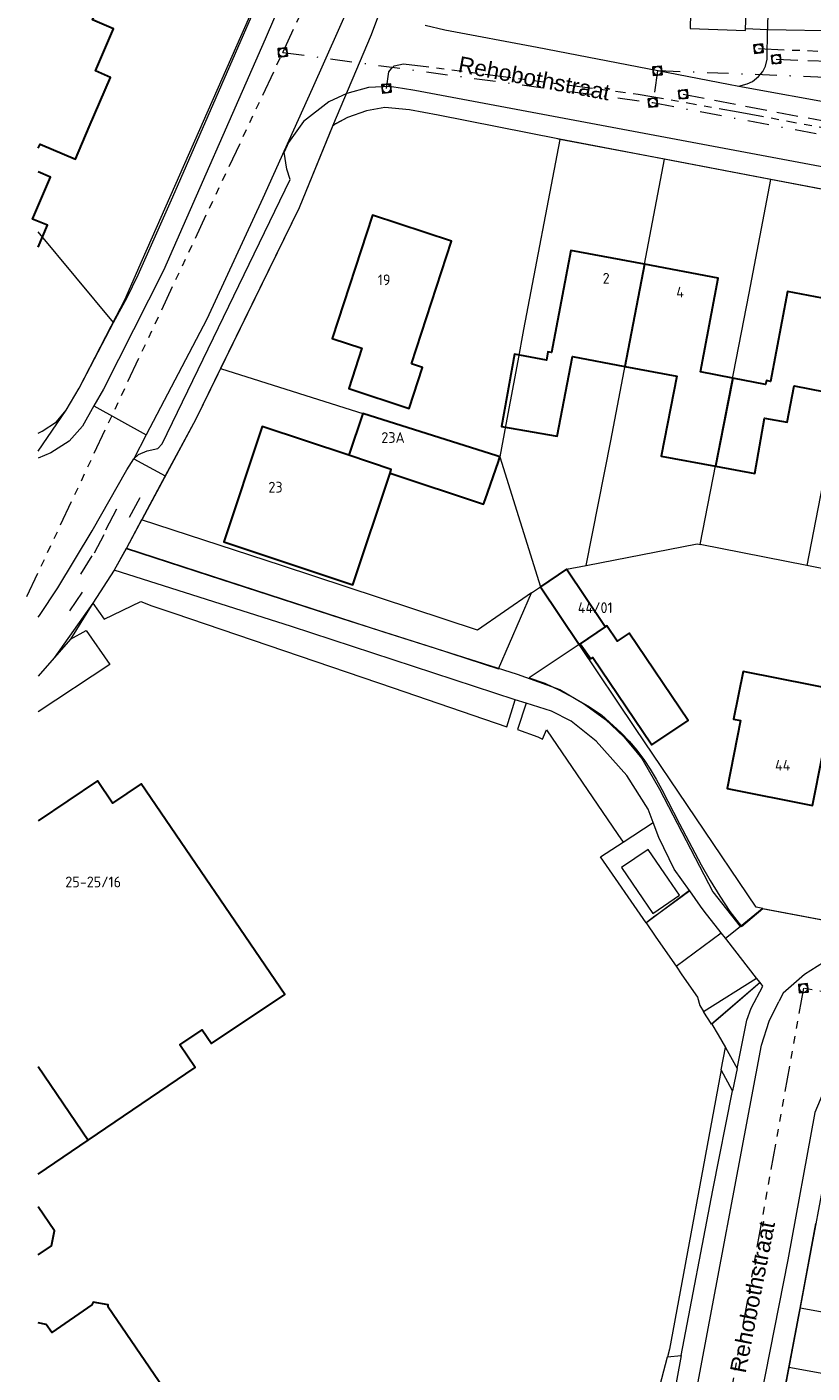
# Model space of a CAD drawing. Header units: metres. Extents: x 174255 to 175175, y 462028 to 462911.
# Tile 55 of 256: x 174284 to 174357, y 462524 to 462649. Entities that reach past the tile are written whole.
import ezdxf

# ---------------------------------------------------------------- set-up
doc = ezdxf.new("R2010")
doc.units = ezdxf.units.M
for name, pattern in [('RI-DRAINAGE', [19.2, 6, -1.8, 1.8, -1.8, 2.4, -1.8, 1.8, -1.8]), ('RI-GWA', [18.45, 6, -1.8, 1.75, -1.8, 1.75, -1.8, 1.75, -1.8]), ('RI-HWA', [7.4, 5, -2.4]), ('RI-VWA', [11, 5, -3, 0, -3])]:
    doc.linetypes.add(name, pattern=pattern)
for name, color, linetype, lineweight in [('B-WE-OG-BEBOUWING-G', 8, 'Continuous', 30), ('B-WE-OG-BEBOUWING_HUISNUMMER-T20', 8, 'Continuous', 20), ('B-WE-OG-STRAATNAAM-T30', 8, 'Continuous', 20), ('B-WE-OG-TERREIN_ERF-G', 8, 'Continuous', 20), ('B-WE-OG-TERREIN_GROEN-G', 8, 'Continuous', 20), ('B-WE-OG-TERREINAFSCHEIDING-G', 8, 'IE-TERREINAFSCHEIDING-KUNSTMATIG-DICHT', 20), ('B-WE-OG-WEG_VERHARD_GESLOTEN -G', 8, 'Continuous', 20), ('B-WE-OG-WEG_VERHARD_OPEN -G', 8, 'Continuous', 20), ('B-WE-RI-DRAINAGE-G', 8, 'RI-DRAINAGE', 20), ('B-WE-RI-DRAINAGE_RIOOLPUT_INSPECTIEPUT-S', 8, 'Continuous', 20), ('B-WE-RI-GWA-G', 8, 'RI-GWA', 20), ('B-WE-RI-HWA-G', 8, 'RI-HWA', 20), ('B-WE-RI-HWA_RIOOLPUT_INSPECTIEPUT-S', 8, 'RI-HWA', 20), ('B-WE-RI-VWA-G', 8, 'RI-VWA', 20), ('B-WE-RI-VWA_RIOOLPUT_INSPECTIEPUT-S', 8, 'Continuous', 20), ('B-XX-KG-GRENS_PERCEEL-G', 213, 'Continuous', 20)]:
    doc.layers.add(name, color=color, linetype=linetype, lineweight=lineweight)
doc.styles.add('NLCS-ISO-M500-T20', font='NLCS-ISO.ttf', dxfattribs={"height": 1})
doc.styles.add('NLCS-ISO-M500-T30', font='NLCS-ISO.ttf', dxfattribs={"height": 1.5})
doc.linetypes.add('IE-TERREINAFSCHEIDING-KUNSTMATIG-DICHT', pattern='A,8,-1,[82,NLCS.SHX,S=0.75,R=90,X=0,Y=0],-1', length=10)

# ---------------------------------------------------------------- blocks, each defined once
blk = doc.blocks.new('B-SRI-PUT_VWA-SO')
at = {"flags": 128}
blk.add_lwpolyline([(-2, 2), (2, 2), (2, -2), (-2, -2)], close=True, dxfattribs=at)
at = {"lineweight": -3, "flags": 128}
blk.add_lwpolyline([(2, -2), (2, 2), (-2, 2), (-2, -2)], close=True, dxfattribs=at)
at = {"lineweight": -3}
blk.add_circle((0, 0), 2, dxfattribs=at)

msp = doc.modelspace()

# ---------------------------------------------------------------- linework, layer by layer
at = {"layer": 'B-WE-OG-BEBOUWING-G'}
for p, q in [((174341.618, 462627.244), (174339.807, 462617.717)), ((174349.853, 462616.63), (174348.24, 462608.406)), ((174337.974, 462593.439), (174335.622, 462591.86)), ((174285.13, 462552.461), (174289.787, 462545.571))]:
    msp.add_line(p, q, dxfattribs=at)
for points in [[(174285.13, 462638.064), (174285.296, 462638.455), (174288.609, 462637.046), (174289.887, 462640.046), (174291.87, 462644.66), (174290.462, 462645.267), (174292.149, 462649.179), (174290.193, 462650.023), (174291.163, 462652.272), (174294.487, 462650.839), (174296.381, 462655.277)], [(174285.13, 462628.85), (174285.997, 462630.879), (174284.603, 462631.458), (174286.27, 462635.378), (174285.13, 462635.863)], [(174319.906, 462617.948), (174323.654, 462629.385), (174316.271, 462631.806), (174312.515, 462620.338), (174315.296, 462619.427), (174314.06, 462615.647), (174319.694, 462613.801), (174320.94, 462617.609), (174319.906, 462617.948)], [(174341.618, 462627.244), (174334.757, 462628.537), (174332.963, 462619.006), (174332.628, 462619.069), (174332.5, 462618.29), (174329.51, 462618.86), (174328.29, 462612.11), (174333.49, 462611.21), (174334.928, 462618.636), (174339.807, 462617.717)], [(174349.853, 462616.63), (174346.834, 462617.223), (174348.478, 462625.951), (174341.618, 462627.244)], [(174361.472, 462623.466), (174354.961, 462624.707), (174353.358, 462616.327), (174352.982, 462616.399), (174352.909, 462616.03), (174349.853, 462616.63)], [(174339.807, 462617.717), (174344.63, 462616.808), (174343.19, 462609.34), (174348.24, 462608.406)], [(174348.24, 462608.406), (174351.9, 462607.73), (174352.793, 462612.906), (174354.91, 462612.53), (174355.582, 462615.901), (174359.843, 462615.085)], [(174317.912, 462607.776), (174326.634, 462604.867), (174326.772, 462605.267), (174328.012, 462608.87), (174328.156, 462609.289), (174327.869, 462609.38), (174315.376, 462613.324), (174314.081, 462609.435)], [(174314.081, 462609.435), (174305.994, 462612.131), (174302.41, 462601.368), (174314.443, 462597.356), (174317.912, 462607.776)], [(174317.912, 462607.776), (174318.026, 462608.12), (174314.081, 462609.435)], [(174337.974, 462593.439), (174334.369, 462598.819), (174331.928, 462597.181), (174335.534, 462591.801), (174335.622, 462591.86)], [(174335.622, 462591.86), (174336.615, 462590.447), (174336.818, 462590.584), (174342.239, 462582.525), (174342.305, 462582.427), (174345.688, 462584.706), (174340.2, 462592.863), (174339.072, 462592.103), (174338.124, 462593.54), (174337.974, 462593.439)], [(174360.379, 462587.391), (174350.806, 462589.283), (174349.929, 462584.843), (174350.575, 462584.715), (174349.322, 462578.37), (174357.281, 462576.795), (174358.178, 462581.334), (174359.147, 462581.143), (174360.379, 462587.391)], [(174289.787, 462545.571), (174299.762, 462552.358), (174298.333, 462554.458), (174300.409, 462555.869), (174301.275, 462554.596), (174308.098, 462559.162), (174294.716, 462578.799), (174292.064, 462576.994), (174290.639, 462579.095), (174285.13, 462575.341)], [(174285.13, 462542.402), (174289.787, 462545.571)], [(174285.13, 462534.896), (174286.367, 462535.736), (174286.637, 462537.136), (174285.13, 462539.353)], [(174299.34, 462518.73), (174291.66, 462530.01), (174291.64, 462530.23), (174290.24, 462530.49), (174290.13, 462530.23), (174286.404, 462527.635), (174285.88, 462528.41), (174285.13, 462528.553)]]:
    msp.add_lwpolyline(points, dxfattribs=at)
at = {"layer": 'B-WE-OG-TERREIN_ERF-G'}
msp.add_lwpolyline([(174285.13, 462611.488), (174285.5, 462611.673), (174286.84, 462612.56), (174287.727, 462613.627), (174288.927, 462615.7), (174292.426, 462622.438), (174293.2, 462623.927), (174294.856, 462627.69), (174304.007, 462648.48), (174307.267, 462655.887), (174327.737, 462702.749), (174330.714, 462709.565), (174342.273, 462736.027), (174354.779, 462764.924)], dxfattribs=at)
at = {"layer": 'B-WE-OG-TERREIN_GROEN-G'}
for points in [[(174345.89, 462649.386), (174345.887, 462649.24), (174351.027, 462649.04), (174351.033, 462649.187), (174351.128, 462651.392), (174350.454, 462651.421), (174345.933, 462651.589), (174345.89, 462649.386)], [(174292.2, 462598.73), (174290.21, 462595.64), (174291.26, 462594.15), (174294.7, 462595.8), (174295.71, 462595.41), (174297.856, 462594.678), (174318.211, 462587.74), (174328.8, 462584.13), (174329.56, 462586.65), (174308.73, 462593.48), (174292.2, 462598.73)], [(174342.435, 462575.187), (174341.96, 462576.43), (174339.99, 462579.59), (174337.13, 462582.78), (174334.8, 462584.66), (174332.96, 462585.59), (174330.6, 462586.33), (174329.78, 462583.88), (174331.68, 462583.18), (174332.13, 462582.98), (174332.49, 462583.84), (174339.14, 462574.08), (174339.63, 462573.361), (174342.435, 462575.187)], [(174345.844, 462568.816), (174345.022, 462568.219), (174342.74, 462566.562), (174342.593, 462566.456), (174341.768, 462565.857), (174342.689, 462564.519), (174344.56, 462561.801), (174348.759, 462564.924), (174347.19, 462566.93), (174346.847, 462567.411), (174345.844, 462568.816)], [(174352.66, 462559.94), (174352.398, 462560.275), (174352.394, 462560.28), (174348.483, 462556.898), (174347.885, 462556.381), (174348.503, 462555.404), (174349.159, 462554.235), (174350.259, 462552.275), (174351.16, 462556.76), (174351.56, 462557.88), (174352.66, 462559.94)], [(174345.056, 462525.505), (174347.98, 462540.93), (174349.84, 462550.19), (174348.77, 462552.139), (174343.939, 462526.094), (174343.752, 462525.369), (174345.056, 462525.505)]]:
    msp.add_lwpolyline(points, dxfattribs=at)
at = {"layer": 'B-WE-OG-TERREINAFSCHEIDING-G', "ltscale": 0.5}
for p, q in [((174293.628, 462603.655), (174294.626, 462605.503)), ((174292.43, 462604.404), (174291.382, 462602.457)), ((174291.232, 462602.008), (174290.333, 462600.311)), ((174290.108, 462600.061), (174289.06, 462598.364)), ((174289.235, 462596.666), (174288.037, 462594.919)), ((174345.818, 462568.853), (174341.836, 462565.878)), ((174352.398, 462560.275), (174347.869, 462556.406))]:
    msp.add_line(p, q, dxfattribs=at)
at = {"layer": 'B-WE-OG-WEG_VERHARD_GESLOTEN -G', "flags": 128}
for points in [[(174318.173, 462660.507), (174310.66, 462643.613), (174308.044, 462637.805)], [(174308.044, 462637.805), (174306.06, 462633.4), (174300.84, 462622.127), (174295.199, 462611.347)]]:
    msp.add_lwpolyline(points, dxfattribs=at)
at = {"layer": 'B-WE-OG-WEG_VERHARD_OPEN -G'}
for p, q in [((174353.082, 462649.108), (174351.033, 462649.187)), ((174390.867, 462648.396), (174353.082, 462649.108)), ((174350.419, 462643.86), (174360.063, 462642.084)), ((174308.06, 462637.687), (174308.044, 462637.805)), ((174290.319, 462614.037), (174295.199, 462611.347)), ((174295.199, 462611.347), (174294.027, 462609.107)), ((174294.027, 462609.107), (174296.966, 462607.51)), ((174296.966, 462607.51), (174293.34, 462600.78)), ((174293.34, 462600.78), (174292.2, 462598.73)), ((174290.21, 462595.64), (174288.14, 462592.29)), ((174330.6, 462586.33), (174329.56, 462586.65)), ((174349.165, 462564.406), (174350.53, 462565.51)), ((174352.394, 462560.28), (174352.074, 462560.689)), ((174348.77, 462552.139), (174349.159, 462554.235)), ((174350.259, 462552.275), (174349.84, 462550.19)), ((174342.718, 462521.342), (174343.752, 462525.369)), ((174345.056, 462525.505), (174344.079, 462520.356))]:
    msp.add_line(p, q, dxfattribs=at)
for points in [[(174370.128, 462795.055), (174369.504, 462793.539), (174368.487, 462791.113), (174324.4, 462689.813), (174313.887, 462665.96), (174306.26, 462648.24), (174296.8, 462626.673), (174291.2, 462615.587), (174290.319, 462614.037)], [(174390.867, 462648.396), (174390.892, 462652), (174390.667, 462652.242), (174390.358, 462652.358), (174371.04, 462652.513), (174370.773, 462652.66), (174370.673, 462652.96), (174370.413, 462653.36), (174369.873, 462653.44), (174353.687, 462653.527), (174353.26, 462653.46), (174353.14, 462652.913), (174353.082, 462649.108)], [(174321.182, 462649.535), (174323.027, 462649.087), (174331.613, 462647.487), (174349.44, 462644.04), (174350.419, 462643.86)], [(174350.419, 462643.86), (174351.2, 462644.073), (174351.673, 462644.273), (174352.24, 462644.76), (174352.66, 462645.213), (174352.887, 462645.713), (174353.04, 462646.373), (174353.082, 462649.108)], [(174319.085, 462643.62), (174317.86, 462643.813), (174315.9, 462643.727), (174313.873, 462643.173), (174312.2, 462642.373), (174309.84, 462640.54), (174308.44, 462638.587), (174308.06, 462637.687)], [(174390.51, 462630.193), (174367.44, 462634.573), (174320.227, 462643.44), (174319.085, 462643.62)], [(174318.431, 462641.77), (174317.43, 462641.87), (174315.73, 462641.56), (174313.96, 462640.93), (174312.59, 462640.19), (174309.43, 462632.5), (174299.81, 462612.79), (174296.966, 462607.51)], [(174403.58, 462625.72), (174383.43, 462629.41), (174333.54, 462638.93), (174322.4, 462641.16), (174319.74, 462641.64), (174318.431, 462641.77)], [(174294.027, 462609.107), (174294.46, 462609.513), (174295.287, 462609.86), (174296.273, 462610.06), (174296.673, 462610.5), (174308.6, 462635.14), (174308.287, 462636.113), (174308.06, 462637.687)], [(174394.944, 462629.351), (174417.333, 462625.1), (174421.542, 462624.358), (174423.533, 462623.658), (174425.8, 462622.258), (174427.658, 462620.233), (174428.792, 462617.8), (174429.292, 462615.167), (174429.258, 462612.8), (174419.94, 462564.17), (174419.26, 462561.06), (174417.77, 462558.63), (174415.97, 462556.81), (174414.17, 462555.59), (174411.74, 462554.74), (174409.87, 462554.54), (174407.2, 462554.8), (174363.21, 462563.08), (174362.19, 462563.2), (174360.89, 462563.14), (174358.89, 462562.51), (174356.54, 462561.03), (174354.54, 462559.29), (174354.144, 462558.498)], [(174290.319, 462614.037), (174289.24, 462612.14), (174288.013, 462610.76), (174286.287, 462609.66), (174285.13, 462609.159)], [(174285.13, 462594.331), (174285.25, 462594.512), (174286.96, 462597.08), (174290.14, 462602.38), (174293.387, 462608.087), (174294.027, 462609.107)], [(174293.34, 462600.78), (174317.2, 462593), (174329.76, 462589.04), (174333.73, 462587.59), (174335.94, 462586.28), (174337.98, 462584.79), (174339.69, 462583.18), (174340.948, 462581.678), (174341.34, 462581.21), (174341.486, 462580.958), (174343.03, 462578.3), (174348, 462568.74), (174350.53, 462565.51)], [(174288.14, 462592.29), (174289.58, 462593.11), (174291.79, 462589.94), (174285.13, 462585.519)], [(174288.14, 462592.29), (174285.13, 462588.845)], [(174345.844, 462568.816), (174345.818, 462568.853), (174344.4, 462570.84), (174342.96, 462573.81), (174342.435, 462575.187)], [(174341.768, 462565.857), (174337.539, 462572), (174339.63, 462573.361)], [(174342.41, 462566.725), (174344.887, 462568.416), (174343.872, 462569.903), (174341.965, 462572.694), (174339.488, 462571.002), (174341.482, 462568.083), (174342.41, 462566.725)], [(174350.53, 462565.51), (174352.59, 462567.19), (174392.676, 462559.622)], [(174344.56, 462561.801), (174345.117, 462560.991), (174346.55, 462558.91), (174346.78, 462558.126), (174347.137, 462557.562), (174352.074, 462560.689), (174349.285, 462564.253), (174349.165, 462564.406), (174348.759, 462564.924)], [(174329.653, 462506.058), (174341.6, 462514.18), (174343.51, 462515.59), (174344.8, 462517.1), (174345.6, 462518.59), (174346.09, 462520.24), (174352.54, 462554.44), (174353.24, 462556.69), (174354.144, 462558.498)], [(174347.885, 462556.381), (174347.883, 462556.384), (174347.625, 462556.792), (174347.383, 462557.174), (174347.137, 462557.562)], [(174360.01, 462552.63), (174358.39, 462550.3), (174357.51, 462548.16), (174354.97, 462534.43), (174351.64, 462517.39), (174351.1, 462515.54), (174350.43, 462514.36), (174349.16, 462512.6), (174346.87, 462510.49), (174345.29, 462509.11)], [(174361.43, 462551.21), (174360.16, 462549.5), (174359.41, 462547.59), (174355.99, 462529.14), (174353.99, 462518.61), (174352.93, 462514.76), (174352.815, 462514.569)]]:
    msp.add_lwpolyline(points, dxfattribs=at)
at = {"layer": 'B-WE-RI-DRAINAGE-G', "ltscale": 0.4}
for points in [[(174352.255, 462647.347), (174386.508, 462645.94), (174402.494, 462645.194), (174403.221, 462645.417), (174403.826, 462645.94), (174404.005, 462646.987)], [(174317.584, 462643.632), (174317.8, 462645.177), (174318.055, 462645.482), (174318.311, 462645.735), (174319.159, 462645.944), (174341.025, 462643.117), (174350.364, 462641.459), (174365.287, 462638.658), (174369.499, 462637.882), (174372.311, 462640.735)]]:
    msp.add_lwpolyline(points, dxfattribs=at)
at = {"layer": 'B-WE-RI-GWA-G', "ltscale": 0.4}
for p, q in [((174307.918, 462646.999), (174320.52, 462674.109)), ((174284.075, 462596.27), (174307.918, 462646.999)), ((174356.43, 462559.747), (174348.467, 462515.353)), ((174418.427, 462548.587), (174356.43, 462559.747))]:
    msp.add_line(p, q, dxfattribs=at)
at = {"layer": 'B-WE-RI-HWA-G', "ltscale": 0.4}
for p, q in [((174353.902, 462646.362), (174407.172, 462644.349)), ((174345.231, 462643.093), (174398.084, 462633.074))]:
    msp.add_line(p, q, dxfattribs=at)
at = {"layer": 'B-WE-RI-VWA-G', "ltscale": 0.4}
for p, q in [((174307.918, 462646.999), (174342.404, 462642.316)), ((174342.825, 462645.278), (174342.404, 462642.316)), ((174385.423, 462643.625), (174342.825, 462645.278)), ((174342.404, 462642.316), (174399.295, 462631.506))]:
    msp.add_line(p, q, dxfattribs=at)
at = {"layer": 'B-XX-KG-GRENS_PERCEEL-G', "flags": 128}
for points in [[(174320.514, 462660.286), (174316.152, 462648.632), (174312.56, 462640.118)], [(174292.13, 462621.826), (174293.412, 462624.143), (174294.451, 462626.255), (174297.666, 462633.542), (174304.256, 462648.644), (174308.165, 462657.629), (174307.469, 462657.929)], [(174333.745, 462638.891), (174333.54, 462638.93), (174322.4, 462641.16), (174319.74, 462641.64), (174317.43, 462641.87), (174315.73, 462641.56), (174313.96, 462640.93), (174312.83, 462640.33), (174312.56, 462640.118)], [(174312.56, 462640.118), (174309.43, 462632.5), (174302.128, 462617.54)], [(174333.745, 462638.891), (174330.361, 462621.152), (174329.83, 462618.232), (174328.713, 462612.299), (174328.156, 462609.289)], [(174343.48, 462637.039), (174333.745, 462638.891)], [(174336.184, 462599.17), (174338.49, 462610.787), (174343.48, 462637.039)], [(174353.397, 462635.154), (174343.48, 462637.039)], [(174346.823, 462601.118), (174351.372, 462624.541), (174353.397, 462635.154)], [(174363.373, 462633.248), (174356.36, 462634.59), (174353.397, 462635.154)], [(174363.373, 462633.248), (174356.745, 462599.147)], [(174292.13, 462621.826), (174285.13, 462630.273)], [(174287.727, 462613.627), (174288.927, 462615.7), (174292.13, 462621.826)], [(174302.128, 462617.54), (174299.81, 462612.79), (174294.799, 462603.487), (174294.762, 462603.42)], [(174302.128, 462617.54), (174328.156, 462609.289)], [(174285.13, 462609.816), (174287.727, 462613.627)], [(174285.13, 462611.488), (174285.5, 462611.673), (174286.84, 462612.56), (174287.727, 462613.627)], [(174328.156, 462609.289), (174331.928, 462597.181)], [(174294.762, 462603.42), (174293.34, 462600.78), (174293.315, 462600.735)], [(174331.106, 462596.611), (174326.057, 462593.119), (174307.803, 462599.15), (174294.762, 462603.42)], [(174293.315, 462600.735), (174292.2, 462598.73), (174290.561, 462596.186)], [(174293.315, 462600.735), (174301.065, 462598.227), (174313.427, 462594.223), (174322.016, 462591.472), (174328.02, 462589.539), (174331.106, 462596.611)], [(174336.184, 462599.17), (174346.527, 462601.176), (174346.823, 462601.118)], [(174356.745, 462599.147), (174346.823, 462601.118)], [(174334.369, 462598.819), (174336.184, 462599.17)], [(174365.327, 462597.44), (174356.745, 462599.147)], [(174331.928, 462597.181), (174334.369, 462598.819)], [(174334.369, 462598.819), (174337.974, 462593.439), (174335.534, 462591.801)], [(174331.106, 462596.611), (174331.928, 462597.181)], [(174331.928, 462597.181), (174335.534, 462591.801)], [(174290.561, 462596.186), (174290.21, 462595.64), (174286.607, 462590.536), (174285.13, 462588.845)], [(174335.534, 462591.801), (174334.703, 462591.243), (174330.876, 462588.674), (174332.329, 462588.177), (174333.704, 462587.537), (174335.047, 462586.834), (174336.357, 462586.07), (174337.63, 462585.247), (174339.459, 462583.571), (174340.203, 462582.779), (174340.904, 462581.949), (174341.559, 462581.082), (174342.166, 462580.181), (174342.724, 462579.249), (174343.232, 462578.288), (174344.898, 462575.088), (174346.912, 462571.261), (174347.756, 462569.782), (174348.648, 462568.33), (174349.586, 462566.909), (174350.673, 462565.51), (174352.646, 462567.179)], [(174352.016, 462567.299), (174340.787, 462583.964), (174335.534, 462591.801)], [(174352.646, 462567.179), (174352.016, 462567.299)], [(174352.646, 462567.179), (174359.242, 462565.928)], [(174356.134, 462529.917), (174357.595, 462537.799)], [(174355.087, 462524.385), (174355.99, 462529.14), (174356.134, 462529.917)], [(174387.072, 462524.322), (174356.134, 462529.917)], [(174353.324, 462516.213), (174353.99, 462518.61), (174355.087, 462524.385)], [(174385.996, 462518.807), (174355.087, 462524.385)]]:
    msp.add_lwpolyline(points, dxfattribs=at)

# ---------------------------------------------------------------- block references
at = {"layer": 'B-WE-RI-DRAINAGE_RIOOLPUT_INSPECTIEPUT-S', "xscale": 0.1999999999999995, "yscale": 0.1999999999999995, "zscale": 0.1999999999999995, "rotation": 5.739328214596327}
for p in [(174352.254, 462647.346), (174317.584, 462643.632)]:
    msp.add_blockref('B-SRI-PUT_VWA-SO', p, dxfattribs=at)
at = {"layer": 'B-WE-RI-HWA_RIOOLPUT_INSPECTIEPUT-S', "xscale": 0.1999999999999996, "yscale": 0.1999999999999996, "zscale": 0.1999999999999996, "rotation": 5.739328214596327}
for p in [(174353.902, 462646.362), (174345.231, 462643.093)]:
    msp.add_blockref('B-SRI-PUT_VWA-SO', p, dxfattribs=at)
at = {"layer": 'B-WE-RI-VWA_RIOOLPUT_INSPECTIEPUT-S', "rotation": 5.739328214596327}
for p, xscale, yscale, zscale in [((174307.918, 462646.999), 0.1999999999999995, 0.1999999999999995, 0.1999999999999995), ((174342.825, 462645.278), 0.1999999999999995, 0.1999999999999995, 0.1999999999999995), ((174342.404, 462642.316), 0.1999999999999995, 0.1999999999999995, 0.1999999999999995), ((174356.43, 462559.747), 0.1999999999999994, 0.1999999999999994, 0.1999999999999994)]:
    msp.add_blockref('B-SRI-PUT_VWA-SO', p, dxfattribs=dict(at, xscale=xscale, yscale=yscale, zscale=zscale))

# ---------------------------------------------------------------- texts
at = {"layer": 'B-WE-OG-BEBOUWING_HUISNUMMER-T20', "style": 'NLCS-ISO-M500-T20'}
for s, p in [('19', (174316.769, 462625.294)), ('2', (174337.725, 462625.434)), ('4', (174344.585, 462624.141)), ('23A', (174317.1, 462610.59)), ('23', (174306.574, 462605.96)), ('44/01', (174335.405, 462594.725)), ('44', (174353.787, 462580.035)), ('25-25/16', (174287.652, 462569.156))]:
    msp.add_text(s, height=1, dxfattribs=at).set_placement(p)
at = {"layer": 'B-WE-OG-STRAATNAAM-T30', "char_height": 1.5, "width": 21, "attachment_point": 7, "style": 'NLCS-ISO-M500-T30'}
for insert, rotation in [((174324.171, 462645.168), 349.2), ((174351.062, 462523.79), 78.9)]:
    msp.add_mtext('{\\fArial|b0|i0;Rehobothstraat}', dxfattribs=dict(at, insert=insert, rotation=rotation))

doc.saveas('drawing.dxf')
